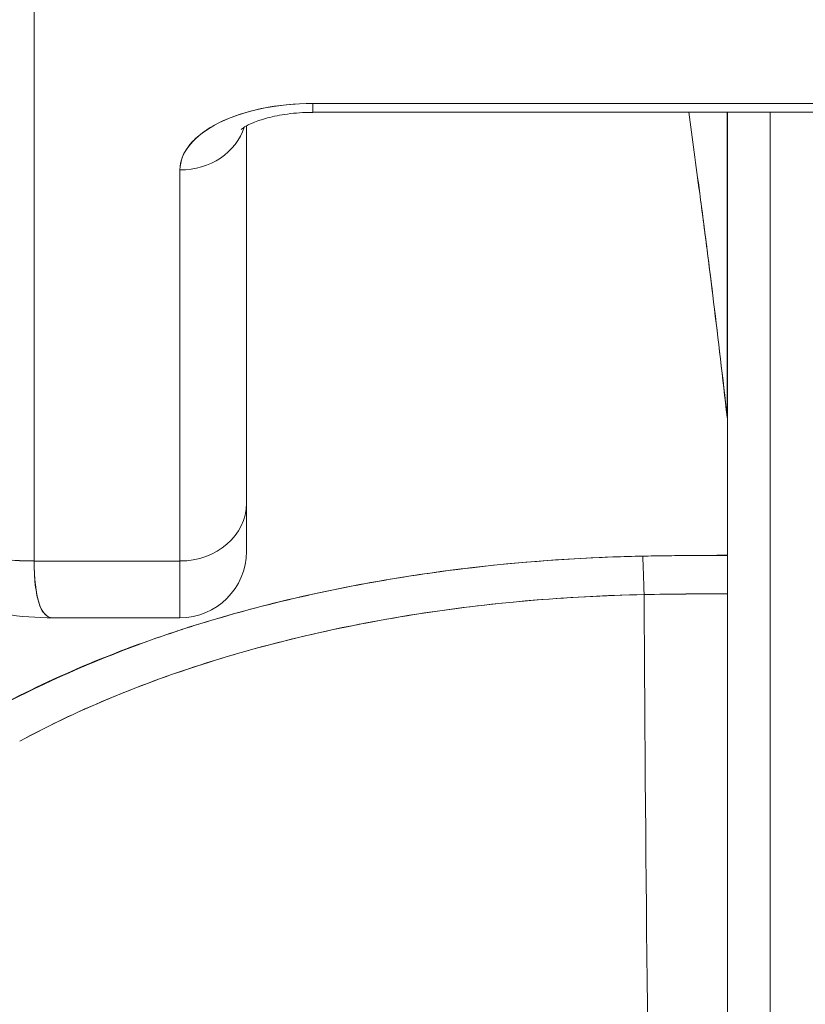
# Model space of a CAD drawing. Header units: inches. Extents: x 11 to 361, y 7 to 222.
# Tile 11 of 174: x 97.855 to 98.073, y 69.336 to 69.61. Entities that reach past the tile are written whole.
import ezdxf

# ---------------------------------------------------------------- set-up
doc = ezdxf.new("R2010")
doc.units = ezdxf.units.IN
doc.header["$LTSCALE"] = 22
doc.header["$MEASUREMENT"] = 0
doc.layers.get('0').update_dxf_attribs({"lineweight": 0})
doc.layers.add('Dimension (ANSI)', color=7, linetype='Continuous', lineweight=5)
doc.layers.add('Visible (ANSI)', color=7, linetype='Continuous', lineweight=5)
doc.styles.add('ROMANS', font='tahoma.ttf')
doc.dimstyles.new('Default (ANSI)', dxfattribs={"dimscale": 22, "dimtxt": 0.07, "dimasz": 0.07, "dimexe": 0.125, "dimexo": 0.0625, "dimgap": 0.031496, "dimtad": 0, "dimtih": 1, "dimtoh": 1, "dimrnd": 1e-08, "dimzin": 0, "dimdsep": 46, "dimtxsty": 'ROMANS', "dimblk": 'Filled-1', "dimcen": 0.09, "dimdle": 0.393701, "dimclrd": 256, "dimclre": 256, "dimclrt": 256, "dimadec": 0, "dimazin": 0, "dimtfac": 0.928571, "dimtofl": 0, "dimtmove": 0, "dimatfit": 3, "dimfxl": 1, "dimtolj": 1, "dimtzin": 0, "dimlwd": -1, "dimlwe": -1, "dimarcsym": 0})

# ---------------------------------------------------------------- blocks, each defined once
blk = doc.blocks.new('Filled-1')
at = {"color": 0}
for p, q in [((0, 0), (-1, 0.17857)), ((-1, 0.17857), (-1, -0.17857)), ((-1, 0), (0, 0)), ((-1, -0.17857), (0, 0))]:
    blk.add_line(p, q, dxfattribs=at)
at = {"color": 0, "flags": 128}
blk.add_lwpolyline([(-1, -0.17857), (0, 0), (-1, 0.17857), (-1, -0.17857)], dxfattribs=at)
at = {"color": 0}
blk.add_solid([(-1, -0.17857), (0, 0), (-1, 0.17857), (-1, -0.17857)], dxfattribs=at)
blk = doc.blocks.new('*D37')
at = {"layer": 'Defpoints', "color": 0, "transparency": 16777216}
for p in [(100.86139, 73.25757), (71.86139, 67.92552), (100.86139, 67.92552)]:
    blk.add_point(p, dxfattribs=at)
at = {"layer": 'Dimension (ANSI)', "transparency": 16777216}
for p, q in [((71.86139, 69.30052), (71.86139, 76.00757)), ((100.86139, 69.30052), (100.86139, 76.00757)), ((73.40139, 73.25757), (79.21734, 73.25757)), ((99.32139, 73.25757), (93.50545, 73.25757))]:
    blk.add_line(p, q, dxfattribs=at)
at = {"layer": 'Dimension (ANSI)', "transparency": 16777216, "xscale": 1.54000000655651, "yscale": 1.54000000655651, "zscale": 1.54000000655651, "rotation": 180}
blk.add_blockref('Filled-1', (71.86139, 73.25757), dxfattribs=at)
at = {"layer": 'Dimension (ANSI)', "transparency": 16777216, "xscale": 1.54000000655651, "yscale": 1.54000000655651, "zscale": 1.54000000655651}
blk.add_blockref('Filled-1', (100.86139, 73.25757), dxfattribs=at)
at = {"layer": 'Dimension (ANSI)', "transparency": 16777216, "insert": (86.36139, 73.25757), "char_height": 1.54, "attachment_point": 5, "style": 'ROMANS'}
blk.add_mtext('\\A1;\\fTahoma|b0|i0;\\H1.5400;29.00 (2 PL.)\\P\\fTahoma|b0|i0;\\H1.5400;DOOR WIDTH', dxfattribs=at)
blk = doc.blocks.new('*D38')
at = {"layer": 'Defpoints', "color": 0, "transparency": 16777216}
for p in [(100.86139, 73.25757), (100.86139, 67.92552), (102.99439, 67.92552)]:
    blk.add_point(p, dxfattribs=at)
at = {"layer": 'Dimension (ANSI)', "transparency": 16777216}
for p, q in [((100.86139, 69.30052), (100.86139, 76.00757)), ((102.99439, 69.30052), (102.99439, 76.00757)), ((99.32139, 73.25757), (97.78139, 73.25757)), ((104.53439, 73.25757), (107.46403, 73.25757))]:
    blk.add_line(p, q, dxfattribs=at)
at = {"layer": 'Dimension (ANSI)', "transparency": 16777216, "xscale": 1.54000000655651, "yscale": 1.54000000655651, "zscale": 1.54000000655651}
blk.add_blockref('Filled-1', (100.86139, 73.25757), dxfattribs=at)
at = {"layer": 'Dimension (ANSI)', "transparency": 16777216, "xscale": 1.54000000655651, "yscale": 1.54000000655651, "zscale": 1.54000000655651, "rotation": 180}
blk.add_blockref('Filled-1', (102.99439, 73.25757), dxfattribs=at)
at = {"layer": 'Dimension (ANSI)', "transparency": 16777216, "insert": (110.91115, 73.25757), "char_height": 1.54, "attachment_point": 5, "style": 'ROMANS'}
blk.add_mtext('\\A1;(2.13)', dxfattribs=at)

msp = doc.modelspace()

# ---------------------------------------------------------------- linework, layer by layer
at = {"layer": 'Visible (ANSI)'}
for p, q in [((97.85893, 69.45955), (97.85893, 69.63672)), ((97.85893, 69.63672), (97.85893, 69.45955)), ((98.12586, 69.58692), (97.93649, 69.58692)), ((97.93649, 69.58692), (97.93649, 69.58444)), ((97.93649, 69.58692), (98.12586, 69.58692)), ((97.93649, 69.58444), (97.93649, 69.58692)), ((97.93649, 69.58444), (98.12586, 69.58444)), ((98.05172, 69.49962), (98.05172, 69.58444)), ((98.05172, 69.58444), (98.05172, 69.49962)), ((98.05184, 69.49745), (98.05184, 69.58444)), ((98.05184, 69.58444), (98.05184, 69.49745)), ((98.06365, 69.58444), (98.06365, 69.29157)), ((98.06365, 69.29157), (98.06365, 69.58444)), ((97.91799, 69.47558), (97.91799, 69.58065)), ((97.91799, 69.58065), (97.91799, 69.47558)), ((97.89948, 69.56841), (97.89948, 69.45955)), ((97.89948, 69.45955), (97.89948, 69.56841)), ((98.05184, 69.49745), (98.05184, 69.46113)), ((97.91799, 69.46223), (97.91799, 69.47558)), ((97.91799, 69.47558), (97.91799, 69.46225)), ((98.05184, 69.46113), (98.05184, 69.45043)), ((98.05184, 69.45043), (98.05184, 69.46113)), ((97.85893, 69.45955), (97.89948, 69.45955)), ((97.89948, 69.45955), (97.85893, 69.45955)), ((97.87864, 69.45955), (97.87864, 69.45955)), ((97.89948, 69.44373), (97.89948, 69.45955)), ((97.89948, 69.45955), (97.89948, 69.44373)), ((97.94751, 69.4526), (97.94751, 69.45259)), ((98.02251, 69.45005), (98.02251, 69.45006)), ((98.05184, 69.45043), (98.05184, 69.09161)), ((98.05184, 69.09163), (98.05184, 69.45043)), ((97.89948, 69.44373), (97.86421, 69.44373)), ((97.94751, 69.44158), (97.94751, 69.44157))]:
    msp.add_line(p, q, dxfattribs=at)
msp.add_arc((97.89948, 69.46223), 0.0185, 270, 0, dxfattribs=at)
for centre, major_axis, ratio, start_param, end_param in [((97.93649, 69.56841), (-0.03701, 0), 0.5, 4.712389, 6.283185), ((97.89948, 69.58444), (0.0185, 0), 0.866025, 4.712389, 6.020454), ((97.89948, 69.58444), (0.0185, 0), 0.866025, 4.712389, 6.020454), ((97.85893, 69.52774), (-0.07874, 0), 0.866025, 0, 1.570796), ((97.85893, 69.52775), (0.07873, 0), 0.866146, 3.141613, 4.712375), ((98.02057, 69.49602), (0.03114, 0.00369), 0.780421, 6.190907, 6.279533), ((98.0105, 69.49569), (0.04129, 0.00328), 0.67968, 6.229305, 6.306392), ((98.05158, 68.11633), (-0.00021, -1.68497), 0.000091, 2.494978, 2.531653), ((97.89948, 69.47558), (0.0185, 0), 0.866025, 4.712389, 6.283185), ((97.89948, 69.47558), (0.0185, 0), 0.866025, 4.712389, 6.283185), ((98.05186, 69.01589), (-0.73842, 0), 0.602969, 4.712418, 4.74441), ((98.02822, 69.44488), (-0.00038, 0.02008), 0.025247, 4.980533, 5.636212), ((98.02822, 69.44488), (0.00038, -0.02008), 0.025246, 1.838858, 2.494496), ((98.05184, 69.00789), (0.74112, 0), 0.597128, 1.570794, 1.602147), ((98.05185, 69.00788), (0.74133, 0), 0.596956, 1.570797, 1.602141), ((98.03924, 69.59643), (0, 0.55118), 0.02, 1.83929, 2.7281), ((98.03924, 69.59643), (0, -0.55118), 0.02, 4.980883, 5.869693)]:
    msp.add_ellipse(centre, major_axis=major_axis, ratio=ratio, start_param=start_param, end_param=end_param, dxfattribs=at)
for points, knots in [([(97.93649, 69.58692), (97.93142, 69.58688), (97.92676, 69.58643), (97.92235, 69.58551), (97.91794, 69.5846), (97.91377, 69.58322), (97.91032, 69.58149), (97.90686, 69.57976), (97.90411, 69.57768), (97.90228, 69.57547), (97.90045, 69.57327), (97.89954, 69.57094), (97.89948, 69.56841)], [0, 0, 0, 0, 0.25, 0.25, 0.25, 0.5, 0.5, 0.5, 0.75, 0.75, 0.75, 1, 1, 1, 1]), ([(97.91647, 69.57963), (97.91647, 69.57963), (97.91649, 69.57964), (97.91664, 69.57978), (97.91696, 69.58004), (97.91805, 69.58071), (97.91885, 69.58112), (97.92094, 69.582), (97.92229, 69.58247), (97.9255, 69.58333), (97.9274, 69.58371), (97.93158, 69.58426), (97.93386, 69.58442), (97.93627, 69.58444), (97.93638, 69.58444), (97.93649, 69.58444)], [3.601073, 3.601073, 3.601073, 3.601073, 3.653683, 3.653683, 3.828025, 3.828025, 4.013889, 4.013889, 4.222184, 4.222184, 4.453581, 4.453581, 4.701575, 4.701575, 4.713492, 4.713492, 4.713492, 4.713492]), ([(98.04101, 69.58444), (98.04203, 69.57711), (98.04305, 69.56962), (98.04407, 69.56195), (98.04476, 69.55679), (98.04544, 69.55155), (98.04612, 69.54623), (98.04674, 69.54141), (98.04735, 69.53653), (98.04796, 69.53159), (98.04924, 69.52119), (98.05049, 69.51054), (98.05172, 69.49962)], [0.0738382, 0.0738382, 0.0738382, 0.0738382, 0.3333333, 0.3333333, 0.3333333, 0.5081485, 0.5081485, 0.5081485, 0.6666667, 0.6666667, 0.6666667, 1, 1, 1, 1]), ([(98.04102, 69.58444), (98.04205, 69.57712), (98.04307, 69.56963), (98.04408, 69.56197), (98.04538, 69.55214), (98.04667, 69.54203), (98.04794, 69.53164), (98.04921, 69.52124), (98.05047, 69.51057), (98.05172, 69.49962)], [0.073882, 0.073882, 0.073882, 0.073882, 0.3333333, 0.3333333, 0.3333333, 0.6666667, 0.6666667, 0.6666667, 1, 1, 1, 1]), ([(97.8642, 69.44373), (97.8552, 69.44373), (97.84596, 69.44515), (97.8288, 69.45083), (97.82064, 69.45508), (97.80639, 69.46577), (97.80008, 69.47233), (97.79, 69.48692), (97.78609, 69.49515), (97.78156, 69.51071), (97.78044, 69.51807), (97.78024, 69.52537)], [0, 0, 0, 0, 0.0703714, 0.0703714, 0.1392192, 0.1392192, 0.2073466, 0.2073466, 0.2755269, 0.2755269, 0.3320366, 0.3320366, 0.3320366, 0.3320366]), ([(98.02822, 69.46091), (98.02546, 69.46085), (98.02271, 69.46077), (98.01995, 69.46068), (98.00369, 69.46009), (97.98762, 69.45872), (97.97182, 69.45657), (97.96893, 69.45618), (97.96604, 69.45576), (97.96316, 69.45531), (97.95092, 69.45341), (97.93883, 69.45103), (97.92711, 69.44817), (97.91849, 69.44606), (97.91007, 69.44371), (97.9019, 69.44109), (97.89645, 69.43934), (97.8911, 69.43748), (97.88585, 69.43549), (97.87253, 69.43047), (97.85983, 69.4247), (97.84726, 69.4181)], [0, 0, 0, 0, 0.041691, 0.041691, 0.041691, 0.288189, 0.288189, 0.288189, 0.333333, 0.333333, 0.333333, 0.525455, 0.525455, 0.525455, 0.666667, 0.666667, 0.666667, 0.761007, 0.761007, 0.761007, 1, 1, 1, 1]), ([(98.02822, 69.46091), (98.00965, 69.46054), (97.99127, 69.45916), (97.97339, 69.45679), (97.96946, 69.45626), (97.96556, 69.4557), (97.96168, 69.45508), (97.94205, 69.45196), (97.9231, 69.44761), (97.90532, 69.44215), (97.9036, 69.44163), (97.9019, 69.44109), (97.9002, 69.44054), (97.88096, 69.43432), (97.86318, 69.42677), (97.84726, 69.4181)], [0, 0, 0, 0, 0.27332, 0.27332, 0.27332, 0.333333, 0.333333, 0.333333, 0.637277, 0.637277, 0.637277, 0.666667, 0.666667, 0.666667, 1, 1, 1, 1]), ([(98.05184, 69.46113), (98.05018, 69.46113), (98.04852, 69.46113), (98.04685, 69.46112), (98.04064, 69.4611), (98.03443, 69.46102), (98.02822, 69.46091)], [0, 0, 0, 0, 0.211211, 0.211211, 0.211211, 1, 1, 1, 1]), ([(97.86421, 69.44373), (97.86412, 69.44373), (97.86402, 69.44373), (97.86393, 69.44374), (97.86228, 69.44389), (97.86104, 69.44533), (97.86021, 69.448), (97.85938, 69.45067), (97.85895, 69.45457), (97.85893, 69.45955)], [0.6573939, 0.6573939, 0.6573939, 0.6573939, 0.6666667, 0.6666667, 0.6666667, 0.8333333, 0.8333333, 0.8333333, 0.9999881, 0.9999881, 0.9999881, 0.9999881]), ([(97.85893, 69.45955), (97.85893, 69.4575), (97.859, 69.45559), (97.85916, 69.45387), (97.85937, 69.45157), (97.85972, 69.44963), (97.86019, 69.44808), (97.86045, 69.44723), (97.86076, 69.44649), (97.8611, 69.44589), (97.86184, 69.44457), (97.86277, 69.44385), (97.8639, 69.44374), (97.864, 69.44373), (97.8641, 69.44373), (97.86421, 69.44373)], [0.0000479, 0.0000479, 0.0000479, 0.0000479, 0.0715294, 0.0715294, 0.0715294, 0.1666667, 0.1666667, 0.1666667, 0.2191087, 0.2191087, 0.2191087, 0.3333333, 0.3333333, 0.3333333, 0.3436625, 0.3436625, 0.3436625, 0.3436625]), ([(97.85491, 69.4094), (97.87183, 69.41856), (97.89065, 69.42623), (97.91064, 69.43234), (97.93137, 69.43867), (97.95336, 69.4433), (97.97597, 69.44628), (97.99327, 69.44856), (98.01093, 69.44987), (98.02861, 69.45021)], [0, 0, 0, 0, 0.353142, 0.353142, 0.353142, 0.719555, 0.719555, 0.719555, 1, 1, 1, 1]), ([(97.85491, 69.4094), (97.87027, 69.41774), (97.88722, 69.42487), (97.90565, 69.43077), (97.92408, 69.43668), (97.94399, 69.44137), (97.96464, 69.44464), (97.98529, 69.44791), (98.00669, 69.44975), (98.02861, 69.45021)], [0, 0, 0, 0, 0.333333, 0.333333, 0.333333, 0.666667, 0.666667, 0.666667, 1, 1, 1, 1])]:
    msp.add_open_spline(points, degree=3, knots=knots, dxfattribs=at)

# ---------------------------------------------------------------- dimensions: what is measured, and where the dimension line sits
at = {"layer": 'Dimension (ANSI)'}
for p1, text, picture, middle in [((71.86139, 67.92552), '\\fTahoma|b0|i0;\\H1.5400;<> (2 PL.)\\P\\fTahoma|b0|i0;\\H1.5400;DOOR WIDTH', '*D37', (86.36139, 73.25757)), ((102.99439, 67.92552), '(<>)', '*D38', (110.91115, 73.25757))]:
    dim = msp.add_linear_dim(base=(100.86139, 73.25757), p1=p1, p2=(100.86139, 67.92552), angle=180, text=text, dimstyle='Default (ANSI)', override={"dimgap": 0.031496, "dimtih": 0, "dimtoh": 0, "dimdec": 2, "dimtol": 0, "dimlim": 0, "dimtp": 0, "dimtm": 0, "dimtdec": 2, "dimatfit": 1}, dxfattribs=at)
    dim.commit()
    dim.dimension.update_dxf_attribs({"geometry": picture, "text_midpoint": middle, "dimtype": 160})

doc.saveas('drawing.dxf')
